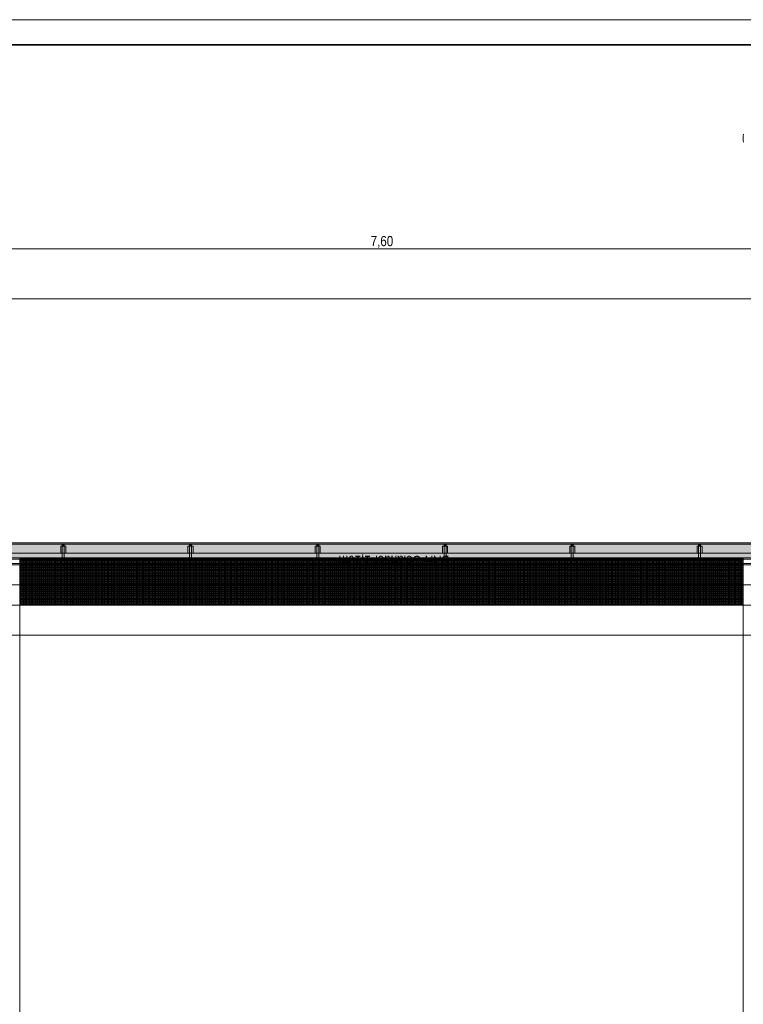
# Model space of a CAD drawing. Extents: x -720 to 300, y 62 to 1112.
# Tile 50 of 60: x -453 to -309, y 916 to 1112. Entities that reach past the tile are written whole.
import ezdxf
from ezdxf.lldxf.tags import DXFTag

# ---------------------------------------------------------------- set-up
doc = ezdxf.new("R2010")
doc.units = 0
doc.layers.get('0').update_dxf_attribs({"lineweight": 13})
for name, color, linetype, lineweight, true_color in [('30 -36 Dächer- 3 Dachbeläge', 9, 'Continuous', 15, 0x808080), ('30 -36 Dächer- 4 Dachbekleidungen', 9, 'Continuous', 9, 0x808080), ('60- 61 allgemeine Ausstattung- 4 Terrassen', 9, 'Continuous', 9, 0x808080), ('70 -72 Beschriftung- 1 Beschriftung allgemein', 7, 'Continuous', 9, 0xff6633), ('70 -76 Bemaßung- 2 Allgemein', 9, 'Continuous', 5, 0x808080)]:
    doc.layers.add(name, color=color, linetype=linetype, lineweight=lineweight, true_color=true_color)
for name, color, linetype, lineweight in [('40 -41 Abwasser_Wasser_Gas- 2 Wasser-1', 7, 'Continuous', 15), ('70 -71 Achsen- 1 Gebäudeachsen', 7, 'STRICHPUNKT2-A06DN9U3MF', 18), ('iwb_Plankopf Rahmen', 7, 'Continuous', 35), ('Keine', 7, 'Continuous', 9)]:
    doc.layers.add(name, color=color, linetype=linetype, lineweight=lineweight)
doc.styles.get("Standard").update_dxf_attribs({"font": 'ARIALN.TTF'})
tags = doc.linetypes.add('STRICHPUNKT2-A06DN9U3MF', pattern=[12.7, 6.35, -3.175, 0, -3.175]).pattern_tags.tags
tags[10:11] = [DXFTag(74, 4), DXFTag(75, 0), DXFTag(340, '0'), DXFTag(46, 0.0), DXFTag(50, 0.0), DXFTag(44, 0.0), DXFTag(45, 0.0)]
tags[8:9] = [DXFTag(74, 4), DXFTag(75, 0), DXFTag(340, '0'), DXFTag(46, 0.0), DXFTag(50, 0.0), DXFTag(44, 0.0), DXFTag(45, 0.0)]
tags[6:7] = [DXFTag(74, 4), DXFTag(75, 0), DXFTag(340, '0'), DXFTag(46, 0.0), DXFTag(50, 0.0), DXFTag(44, 0.0), DXFTag(45, 0.0)]
tags[4:5] = [DXFTag(74, 4), DXFTag(75, 0), DXFTag(340, '0'), DXFTag(46, 0.0), DXFTag(50, 0.0), DXFTag(44, 0.0), DXFTag(45, 0.0)]

# ---------------------------------------------------------------- blocks, each defined once
blk = doc.blocks.new('Referenz-A06DN9U5MF')
at = {"layer": '30 -36 Dächer- 3 Dachbeläge', "color": 0, "linetype": 'Continuous', "ltscale": 0.15}
for p, q in [((76.46, 1008.31), (-600.45, 1008.31)), ((-600.45, 1005.31), (76.46, 1005.31))]:
    blk.add_line(p, q, dxfattribs=at)
at = {"layer": '30 -36 Dächer- 3 Dachbeläge', "color": 0, "lineweight": 9}
for p, q in [((-444.38, 1007.61), (-444.38, 1008.01)), ((-443.98, 1007.61), (-444.38, 1007.61)), ((-443.98, 1008.01), (-443.98, 1007.61)), ((-419.05, 1007.61), (-419.05, 1008.01)), ((-418.65, 1007.61), (-419.05, 1007.61)), ((-418.65, 1008.01), (-418.65, 1007.61)), ((-393.72, 1007.61), (-393.72, 1008.01)), ((-393.32, 1007.61), (-393.72, 1007.61)), ((-393.32, 1008.01), (-393.32, 1007.61)), ((-368.38, 1007.61), (-368.38, 1008.01)), ((-367.98, 1007.61), (-368.38, 1007.61)), ((-367.98, 1008.01), (-367.98, 1007.61)), ((-343.05, 1007.61), (-343.05, 1008.01)), ((-342.65, 1007.61), (-343.05, 1007.61)), ((-342.65, 1008.01), (-342.65, 1007.61)), ((-317.72, 1007.61), (-317.72, 1008.01)), ((-317.32, 1007.61), (-317.72, 1007.61)), ((-317.32, 1008.01), (-317.32, 1007.61))]:
    blk.add_line(p, q, dxfattribs=at)
at = {"layer": '30 -36 Dächer- 3 Dachbeläge', "color": 0, "lineweight": 0}
for points in [[(-600.45, 1005.31), (-600.45, 1008.31), (76.46, 1006.98)], [(76.46, 1006.98), (-600.45, 1008.31), (76.46, 1008.31)], [(-444.38, 1007.61), (-443.98, 1007.61), (-444.38, 1008.01)], [(-444.38, 1008.01), (-443.98, 1007.61), (-443.98, 1008.01)], [(-419.05, 1007.61), (-418.65, 1007.61), (-419.05, 1008.01)], [(-419.05, 1008.01), (-418.65, 1007.61), (-418.65, 1008.01)], [(-393.72, 1007.61), (-393.32, 1007.61), (-393.72, 1008.01)], [(-393.72, 1008.01), (-393.32, 1007.61), (-393.32, 1008.01)], [(-368.38, 1007.61), (-367.98, 1007.61), (-368.38, 1008.01)], [(-368.38, 1008.01), (-367.98, 1007.61), (-367.98, 1008.01)], [(-343.05, 1007.61), (-342.65, 1007.61), (-343.05, 1008.01)], [(-343.05, 1008.01), (-342.65, 1007.61), (-342.65, 1008.01)], [(-317.72, 1007.61), (-317.32, 1007.61), (-317.72, 1008.01)], [(-317.72, 1008.01), (-317.32, 1007.61), (-317.32, 1008.01)], [(-600.45, 1005.31), (76.46, 1006.98), (76.46, 1005.31)]]:
    blk.add_solid(points, dxfattribs=at)
at = {"layer": '30 -36 Dächer- 4 Dachbekleidungen', "color": 0, "linetype": 'Continuous', "ltscale": 0.13}
for p, q in [((76.46, 1008.01), (-600.45, 1008.01)), ((-444.68, 1006.21), (-444.68, 1007.61)), ((-444.68, 1007.61), (-444.38, 1007.61)), ((-443.98, 1007.61), (-444.38, 1007.61)), ((-444.38, 1007.61), (-444.38, 1006.21)), ((-443.98, 1006.21), (-443.98, 1007.61)), ((-443.68, 1007.61), (-443.98, 1007.61)), ((-443.68, 1006.21), (-443.68, 1007.61)), ((-419.35, 1006.21), (-419.35, 1007.61)), ((-419.35, 1007.61), (-419.05, 1007.61)), ((-418.65, 1007.61), (-419.05, 1007.61)), ((-419.05, 1007.61), (-419.05, 1006.21)), ((-418.65, 1006.21), (-418.65, 1007.61)), ((-418.35, 1007.61), (-418.65, 1007.61)), ((-418.35, 1006.21), (-418.35, 1007.61)), ((-394.02, 1006.21), (-394.02, 1007.61)), ((-394.02, 1007.61), (-393.72, 1007.61)), ((-393.32, 1007.61), (-393.72, 1007.61)), ((-393.72, 1007.61), (-393.72, 1006.21)), ((-393.32, 1006.21), (-393.32, 1007.61)), ((-393.02, 1007.61), (-393.32, 1007.61)), ((-393.02, 1006.21), (-393.02, 1007.61)), ((-368.68, 1006.21), (-368.68, 1007.61)), ((-368.68, 1007.61), (-368.38, 1007.61)), ((-367.98, 1007.61), (-368.38, 1007.61)), ((-368.38, 1007.61), (-368.38, 1006.21)), ((-367.98, 1006.21), (-367.98, 1007.61)), ((-367.68, 1007.61), (-367.98, 1007.61)), ((-367.68, 1006.21), (-367.68, 1007.61)), ((-343.35, 1006.21), (-343.35, 1007.61)), ((-343.35, 1007.61), (-343.05, 1007.61)), ((-342.65, 1007.61), (-343.05, 1007.61)), ((-343.05, 1007.61), (-343.05, 1006.21)), ((-342.65, 1006.21), (-342.65, 1007.61)), ((-342.35, 1007.61), (-342.65, 1007.61)), ((-342.35, 1006.21), (-342.35, 1007.61)), ((-318.02, 1006.21), (-318.02, 1007.61)), ((-318.02, 1007.61), (-317.72, 1007.61)), ((-317.32, 1007.61), (-317.72, 1007.61)), ((-317.72, 1007.61), (-317.72, 1006.21)), ((-317.32, 1006.21), (-317.32, 1007.61)), ((-317.02, 1007.61), (-317.32, 1007.61)), ((-317.02, 1006.21), (-317.02, 1007.61)), ((-600.45, 1006.21), (76.46, 1006.21)), ((-444.38, 1005.01), (-444.38, 1006.21)), ((-443.98, 1006.21), (-443.98, 1005.01)), ((-419.05, 1005.01), (-419.05, 1006.21)), ((-418.65, 1006.21), (-418.65, 1005.01)), ((-393.72, 1005.01), (-393.72, 1006.21)), ((-393.32, 1006.21), (-393.32, 1005.01)), ((-368.38, 1005.01), (-368.38, 1006.21)), ((-367.98, 1006.21), (-367.98, 1005.01)), ((-343.05, 1005.01), (-343.05, 1006.21)), ((-342.65, 1006.21), (-342.65, 1005.01)), ((-317.72, 1005.01), (-317.72, 1006.21)), ((-317.32, 1006.21), (-317.32, 1005.01)), ((76.46, 1005.01), (-600.45, 1005.01)), ((-600.45, 1004.21), (76.46, 1004.21)), ((-443.98, 1005.01), (-444.38, 1005.01)), ((-418.65, 1005.01), (-419.05, 1005.01)), ((-393.32, 1005.01), (-393.72, 1005.01)), ((-367.98, 1005.01), (-368.38, 1005.01)), ((-342.65, 1005.01), (-343.05, 1005.01)), ((-317.32, 1005.01), (-317.72, 1005.01))]:
    blk.add_line(p, q, dxfattribs=at)
at = {"layer": '40 -41 Abwasser_Wasser_Gas- 2 Wasser-1', "color": 0, "linetype": 'Continuous', "lineweight": 9, "ltscale": 0.13}
for p, q in [((-596.91, 995.91), (76.46, 995.91)), ((76.46, 989.91), (-596.91, 989.91))]:
    blk.add_line(p, q, dxfattribs=at)
at = {"layer": '60- 61 allgemeine Ausstattung- 4 Terrassen', "color": 0, "linetype": 'Continuous', "ltscale": 0.13}
for p, q in [((-460.85, 1003.91), (-452.85, 1003.91)), ((-452.85, 1003.91), (-452.85, 770.91)), ((-452.85, 1003.91), (-308.85, 1003.91)), ((-452.85, 1000.31), (-452.85, 1003.91)), ((-308.85, 1003.91), (-300.85, 1003.91)), ((-308.85, 770.91), (-308.85, 1003.91)), ((-308.85, 1003.91), (-308.85, 1000.31)), ((-308.85, 1000.31), (-452.85, 1000.31))]:
    blk.add_line(p, q, dxfattribs=at)
at = {"layer": '60- 61 allgemeine Ausstattung- 4 Terrassen', "color": 0}
for p, q in [((-452.85, 1005.31), (-308.85, 1005.31)), ((-452.85, 995.91), (-452.85, 1005.31)), ((-452.85, 1005.16), (-308.85, 1005.16)), ((-452.85, 1004.92), (-308.85, 1004.92)), ((-452.85, 1004.68), (-308.85, 1004.68)), ((-452.85, 1004.44), (-308.85, 1004.44)), ((-452.85, 1004.2), (-308.85, 1004.2)), ((-452.85, 1003.96), (-308.85, 1003.96)), ((-452.85, 1003.72), (-308.85, 1003.72)), ((-452.67, 995.91), (-452.67, 1005.31)), ((-452.43, 995.91), (-452.43, 1005.31)), ((-452.19, 995.91), (-452.19, 1005.31)), ((-451.95, 995.91), (-451.95, 1005.31)), ((-451.71, 995.91), (-451.71, 1005.31)), ((-451.47, 995.91), (-451.47, 1005.31)), ((-451.23, 995.91), (-451.23, 1005.31)), ((-450.99, 995.91), (-450.99, 1005.31)), ((-450.75, 995.91), (-450.75, 1005.31)), ((-450.51, 995.91), (-450.51, 1005.31)), ((-450.27, 995.91), (-450.27, 1005.31)), ((-450.03, 995.91), (-450.03, 1005.31)), ((-449.79, 995.91), (-449.79, 1005.31)), ((-449.55, 995.91), (-449.55, 1005.31)), ((-449.31, 995.91), (-449.31, 1005.31)), ((-449.07, 995.91), (-449.07, 1005.31)), ((-448.83, 995.91), (-448.83, 1005.31)), ((-448.59, 995.91), (-448.59, 1005.31)), ((-448.35, 995.91), (-448.35, 1005.31)), ((-448.11, 995.91), (-448.11, 1005.31)), ((-447.87, 995.91), (-447.87, 1005.31)), ((-447.63, 995.91), (-447.63, 1005.31)), ((-447.39, 995.91), (-447.39, 1005.31)), ((-447.15, 995.91), (-447.15, 1005.31)), ((-446.91, 995.91), (-446.91, 1005.31)), ((-446.67, 995.91), (-446.67, 1005.31)), ((-446.43, 995.91), (-446.43, 1005.31)), ((-446.19, 995.91), (-446.19, 1005.31)), ((-445.95, 995.91), (-445.95, 1005.31)), ((-445.71, 995.91), (-445.71, 1005.31)), ((-445.47, 995.91), (-445.47, 1005.31)), ((-445.23, 995.91), (-445.23, 1005.31)), ((-444.99, 995.91), (-444.99, 1005.31)), ((-444.75, 995.91), (-444.75, 1005.31)), ((-444.51, 995.91), (-444.51, 1005.31)), ((-444.27, 995.91), (-444.27, 1005.31)), ((-444.03, 995.91), (-444.03, 1005.31)), ((-443.79, 995.91), (-443.79, 1005.31)), ((-443.55, 995.91), (-443.55, 1005.31)), ((-443.31, 995.91), (-443.31, 1005.31)), ((-443.07, 995.91), (-443.07, 1005.31)), ((-442.83, 995.91), (-442.83, 1005.31)), ((-442.59, 995.91), (-442.59, 1005.31)), ((-442.35, 995.91), (-442.35, 1005.31)), ((-442.11, 995.91), (-442.11, 1005.31)), ((-441.87, 995.91), (-441.87, 1005.31)), ((-441.63, 995.91), (-441.63, 1005.31)), ((-441.39, 995.91), (-441.39, 1005.31)), ((-441.15, 995.91), (-441.15, 1005.31)), ((-440.91, 995.91), (-440.91, 1005.31)), ((-440.67, 995.91), (-440.67, 1005.31)), ((-440.43, 995.91), (-440.43, 1005.31)), ((-440.19, 995.91), (-440.19, 1005.31)), ((-439.95, 995.91), (-439.95, 1005.31)), ((-439.71, 995.91), (-439.71, 1005.31)), ((-439.47, 995.91), (-439.47, 1005.31)), ((-439.23, 995.91), (-439.23, 1005.31)), ((-438.99, 995.91), (-438.99, 1005.31)), ((-438.75, 995.91), (-438.75, 1005.31)), ((-438.51, 995.91), (-438.51, 1005.31)), ((-438.27, 995.91), (-438.27, 1005.31)), ((-438.03, 995.91), (-438.03, 1005.31)), ((-437.79, 995.91), (-437.79, 1005.31)), ((-437.55, 995.91), (-437.55, 1005.31)), ((-437.31, 995.91), (-437.31, 1005.31)), ((-437.07, 995.91), (-437.07, 1005.31)), ((-436.83, 995.91), (-436.83, 1005.31)), ((-436.59, 995.91), (-436.59, 1005.31)), ((-436.35, 995.91), (-436.35, 1005.31)), ((-436.11, 995.91), (-436.11, 1005.31)), ((-435.87, 995.91), (-435.87, 1005.31)), ((-435.63, 995.91), (-435.63, 1005.31)), ((-435.39, 995.91), (-435.39, 1005.31)), ((-435.15, 995.91), (-435.15, 1005.31)), ((-434.91, 995.91), (-434.91, 1005.31)), ((-434.67, 995.91), (-434.67, 1005.31)), ((-434.43, 995.91), (-434.43, 1005.31)), ((-434.19, 995.91), (-434.19, 1005.31)), ((-433.95, 995.91), (-433.95, 1005.31)), ((-433.71, 995.91), (-433.71, 1005.31)), ((-433.47, 995.91), (-433.47, 1005.31)), ((-433.23, 995.91), (-433.23, 1005.31)), ((-432.99, 995.91), (-432.99, 1005.31)), ((-432.75, 995.91), (-432.75, 1005.31)), ((-432.51, 995.91), (-432.51, 1005.31)), ((-432.27, 995.91), (-432.27, 1005.31)), ((-432.03, 995.91), (-432.03, 1005.31)), ((-431.79, 995.91), (-431.79, 1005.31)), ((-431.55, 995.91), (-431.55, 1005.31)), ((-431.31, 995.91), (-431.31, 1005.31)), ((-431.07, 995.91), (-431.07, 1005.31)), ((-430.83, 995.91), (-430.83, 1005.31)), ((-430.59, 995.91), (-430.59, 1005.31)), ((-430.35, 995.91), (-430.35, 1005.31)), ((-430.11, 995.91), (-430.11, 1005.31)), ((-429.87, 995.91), (-429.87, 1005.31)), ((-429.63, 995.91), (-429.63, 1005.31)), ((-429.39, 995.91), (-429.39, 1005.31)), ((-429.15, 995.91), (-429.15, 1005.31)), ((-428.91, 995.91), (-428.91, 1005.31)), ((-428.67, 995.91), (-428.67, 1005.31)), ((-428.43, 995.91), (-428.43, 1005.31)), ((-428.19, 995.91), (-428.19, 1005.31)), ((-427.95, 995.91), (-427.95, 1005.31)), ((-427.71, 995.91), (-427.71, 1005.31)), ((-427.47, 995.91), (-427.47, 1005.31)), ((-427.23, 995.91), (-427.23, 1005.31)), ((-426.99, 995.91), (-426.99, 1005.31)), ((-426.75, 995.91), (-426.75, 1005.31)), ((-426.51, 995.91), (-426.51, 1005.31)), ((-426.27, 995.91), (-426.27, 1005.31)), ((-426.03, 995.91), (-426.03, 1005.31)), ((-425.79, 995.91), (-425.79, 1005.31)), ((-425.55, 995.91), (-425.55, 1005.31)), ((-425.31, 995.91), (-425.31, 1005.31)), ((-425.07, 995.91), (-425.07, 1005.31)), ((-424.83, 995.91), (-424.83, 1005.31)), ((-424.59, 995.91), (-424.59, 1005.31)), ((-424.35, 995.91), (-424.35, 1005.31)), ((-424.11, 995.91), (-424.11, 1005.31)), ((-423.87, 995.91), (-423.87, 1005.31)), ((-423.63, 995.91), (-423.63, 1005.31)), ((-423.39, 995.91), (-423.39, 1005.31)), ((-423.15, 995.91), (-423.15, 1005.31)), ((-422.91, 995.91), (-422.91, 1005.31)), ((-422.67, 995.91), (-422.67, 1005.31)), ((-422.43, 995.91), (-422.43, 1005.31)), ((-422.19, 995.91), (-422.19, 1005.31)), ((-421.95, 995.91), (-421.95, 1005.31)), ((-421.71, 995.91), (-421.71, 1005.31)), ((-421.47, 995.91), (-421.47, 1005.31)), ((-421.23, 995.91), (-421.23, 1005.31)), ((-420.99, 995.91), (-420.99, 1005.31)), ((-420.75, 995.91), (-420.75, 1005.31)), ((-420.51, 995.91), (-420.51, 1005.31)), ((-420.27, 995.91), (-420.27, 1005.31)), ((-420.03, 995.91), (-420.03, 1005.31)), ((-419.79, 995.91), (-419.79, 1005.31)), ((-419.55, 995.91), (-419.55, 1005.31)), ((-419.31, 995.91), (-419.31, 1005.31)), ((-419.07, 995.91), (-419.07, 1005.31)), ((-418.83, 995.91), (-418.83, 1005.31)), ((-418.59, 995.91), (-418.59, 1005.31)), ((-418.35, 995.91), (-418.35, 1005.31)), ((-418.11, 995.91), (-418.11, 1005.31)), ((-417.87, 995.91), (-417.87, 1005.31)), ((-417.63, 995.91), (-417.63, 1005.31)), ((-417.39, 995.91), (-417.39, 1005.31)), ((-417.15, 995.91), (-417.15, 1005.31)), ((-416.91, 995.91), (-416.91, 1005.31)), ((-416.67, 995.91), (-416.67, 1005.31)), ((-416.43, 995.91), (-416.43, 1005.31)), ((-416.19, 995.91), (-416.19, 1005.31)), ((-415.95, 995.91), (-415.95, 1005.31)), ((-415.71, 995.91), (-415.71, 1005.31)), ((-415.47, 995.91), (-415.47, 1005.31)), ((-415.23, 995.91), (-415.23, 1005.31)), ((-414.99, 995.91), (-414.99, 1005.31)), ((-414.75, 995.91), (-414.75, 1005.31)), ((-414.51, 995.91), (-414.51, 1005.31)), ((-414.27, 995.91), (-414.27, 1005.31)), ((-414.03, 995.91), (-414.03, 1005.31)), ((-413.79, 995.91), (-413.79, 1005.31)), ((-413.55, 995.91), (-413.55, 1005.31)), ((-413.31, 995.91), (-413.31, 1005.31)), ((-413.07, 995.91), (-413.07, 1005.31)), ((-412.83, 995.91), (-412.83, 1005.31)), ((-412.59, 995.91), (-412.59, 1005.31)), ((-412.35, 995.91), (-412.35, 1005.31)), ((-412.11, 995.91), (-412.11, 1005.31)), ((-411.87, 995.91), (-411.87, 1005.31)), ((-411.63, 995.91), (-411.63, 1005.31)), ((-411.39, 995.91), (-411.39, 1005.31)), ((-411.15, 995.91), (-411.15, 1005.31)), ((-410.91, 995.91), (-410.91, 1005.31)), ((-410.67, 995.91), (-410.67, 1005.31)), ((-410.43, 995.91), (-410.43, 1005.31)), ((-410.19, 995.91), (-410.19, 1005.31)), ((-409.95, 995.91), (-409.95, 1005.31)), ((-409.71, 995.91), (-409.71, 1005.31)), ((-409.47, 995.91), (-409.47, 1005.31)), ((-409.23, 995.91), (-409.23, 1005.31)), ((-408.99, 995.91), (-408.99, 1005.31)), ((-408.75, 995.91), (-408.75, 1005.31)), ((-408.51, 995.91), (-408.51, 1005.31)), ((-408.27, 995.91), (-408.27, 1005.31)), ((-408.03, 995.91), (-408.03, 1005.31)), ((-407.79, 995.91), (-407.79, 1005.31)), ((-407.55, 995.91), (-407.55, 1005.31)), ((-407.31, 995.91), (-407.31, 1005.31)), ((-407.07, 995.91), (-407.07, 1005.31)), ((-406.83, 995.91), (-406.83, 1005.31)), ((-406.59, 995.91), (-406.59, 1005.31)), ((-406.35, 995.91), (-406.35, 1005.31)), ((-406.11, 995.91), (-406.11, 1005.31)), ((-405.87, 995.91), (-405.87, 1005.31)), ((-405.63, 995.91), (-405.63, 1005.31)), ((-405.39, 995.91), (-405.39, 1005.31)), ((-405.15, 995.91), (-405.15, 1005.31)), ((-404.91, 995.91), (-404.91, 1005.31)), ((-404.67, 995.91), (-404.67, 1005.31)), ((-404.43, 995.91), (-404.43, 1005.31)), ((-404.19, 995.91), (-404.19, 1005.31)), ((-403.95, 995.91), (-403.95, 1005.31)), ((-403.71, 995.91), (-403.71, 1005.31)), ((-403.47, 995.91), (-403.47, 1005.31)), ((-403.23, 995.91), (-403.23, 1005.31)), ((-402.99, 995.91), (-402.99, 1005.31)), ((-402.75, 995.91), (-402.75, 1005.31)), ((-402.51, 995.91), (-402.51, 1005.31)), ((-402.27, 995.91), (-402.27, 1005.31)), ((-402.03, 995.91), (-402.03, 1005.31)), ((-401.79, 995.91), (-401.79, 1005.31)), ((-401.55, 995.91), (-401.55, 1005.31)), ((-401.31, 995.91), (-401.31, 1005.31)), ((-401.07, 995.91), (-401.07, 1005.31)), ((-400.83, 995.91), (-400.83, 1005.31)), ((-400.59, 995.91), (-400.59, 1005.31)), ((-400.35, 995.91), (-400.35, 1005.31)), ((-400.11, 995.91), (-400.11, 1005.31)), ((-399.87, 995.91), (-399.87, 1005.31)), ((-399.63, 995.91), (-399.63, 1005.31)), ((-399.39, 995.91), (-399.39, 1005.31)), ((-399.15, 995.91), (-399.15, 1005.31)), ((-398.91, 995.91), (-398.91, 1005.31)), ((-398.67, 995.91), (-398.67, 1005.31)), ((-398.43, 995.91), (-398.43, 1005.31)), ((-398.19, 995.91), (-398.19, 1005.31)), ((-397.95, 995.91), (-397.95, 1005.31)), ((-397.71, 995.91), (-397.71, 1005.31)), ((-397.47, 995.91), (-397.47, 1005.31)), ((-397.23, 995.91), (-397.23, 1005.31)), ((-396.99, 995.91), (-396.99, 1005.31)), ((-396.75, 995.91), (-396.75, 1005.31)), ((-396.51, 995.91), (-396.51, 1005.31)), ((-396.27, 995.91), (-396.27, 1005.31)), ((-396.03, 995.91), (-396.03, 1005.31)), ((-395.79, 995.91), (-395.79, 1005.31)), ((-395.55, 995.91), (-395.55, 1005.31)), ((-395.31, 995.91), (-395.31, 1005.31)), ((-395.07, 995.91), (-395.07, 1005.31)), ((-394.83, 995.91), (-394.83, 1005.31)), ((-394.59, 995.91), (-394.59, 1005.31)), ((-394.35, 995.91), (-394.35, 1005.31)), ((-394.11, 995.91), (-394.11, 1005.31)), ((-393.87, 995.91), (-393.87, 1005.31)), ((-393.63, 995.91), (-393.63, 1005.31)), ((-393.39, 995.91), (-393.39, 1005.31)), ((-393.15, 995.91), (-393.15, 1005.31)), ((-392.91, 995.91), (-392.91, 1005.31)), ((-392.67, 995.91), (-392.67, 1005.31)), ((-392.43, 995.91), (-392.43, 1005.31)), ((-392.19, 995.91), (-392.19, 1005.31)), ((-391.95, 995.91), (-391.95, 1005.31)), ((-391.71, 995.91), (-391.71, 1005.31)), ((-391.47, 995.91), (-391.47, 1005.31)), ((-391.23, 995.91), (-391.23, 1005.31)), ((-390.99, 995.91), (-390.99, 1005.31)), ((-390.75, 995.91), (-390.75, 1005.31)), ((-390.51, 995.91), (-390.51, 1005.31)), ((-390.27, 995.91), (-390.27, 1005.31)), ((-390.03, 995.91), (-390.03, 1005.31)), ((-389.79, 995.91), (-389.79, 1005.31)), ((-389.55, 995.91), (-389.55, 1005.31)), ((-389.31, 995.91), (-389.31, 1005.31)), ((-389.07, 995.91), (-389.07, 1005.31)), ((-388.83, 995.91), (-388.83, 1005.31)), ((-388.59, 995.91), (-388.59, 1005.31)), ((-388.35, 995.91), (-388.35, 1005.31)), ((-388.11, 995.91), (-388.11, 1005.31)), ((-387.87, 995.91), (-387.87, 1005.31)), ((-387.63, 995.91), (-387.63, 1005.31)), ((-387.39, 995.91), (-387.39, 1005.31)), ((-387.15, 995.91), (-387.15, 1005.31)), ((-386.91, 995.91), (-386.91, 1005.31)), ((-386.67, 995.91), (-386.67, 1005.31)), ((-386.43, 995.91), (-386.43, 1005.31)), ((-386.19, 995.91), (-386.19, 1005.31)), ((-385.95, 995.91), (-385.95, 1005.31)), ((-385.71, 995.91), (-385.71, 1005.31)), ((-385.47, 995.91), (-385.47, 1005.31)), ((-385.23, 995.91), (-385.23, 1005.31)), ((-384.99, 995.91), (-384.99, 1005.31)), ((-384.75, 995.91), (-384.75, 1005.31)), ((-384.51, 995.91), (-384.51, 1005.31)), ((-384.27, 995.91), (-384.27, 1005.31)), ((-384.03, 995.91), (-384.03, 1005.31)), ((-383.79, 995.91), (-383.79, 1005.31)), ((-383.55, 995.91), (-383.55, 1005.31)), ((-383.31, 995.91), (-383.31, 1005.31)), ((-383.07, 995.91), (-383.07, 1005.31)), ((-382.83, 995.91), (-382.83, 1005.31)), ((-382.59, 995.91), (-382.59, 1005.31)), ((-382.35, 995.91), (-382.35, 1005.31)), ((-382.11, 995.91), (-382.11, 1005.31)), ((-381.87, 995.91), (-381.87, 1005.31)), ((-381.63, 995.91), (-381.63, 1005.31)), ((-381.39, 995.91), (-381.39, 1005.31)), ((-381.15, 995.91), (-381.15, 1005.31)), ((-380.91, 995.91), (-380.91, 1005.31)), ((-380.67, 995.91), (-380.67, 1005.31)), ((-380.43, 995.91), (-380.43, 1005.31)), ((-380.19, 995.91), (-380.19, 1005.31)), ((-379.95, 995.91), (-379.95, 1005.31)), ((-379.71, 995.91), (-379.71, 1005.31)), ((-379.47, 995.91), (-379.47, 1005.31)), ((-379.23, 995.91), (-379.23, 1005.31)), ((-378.99, 995.91), (-378.99, 1005.31)), ((-378.75, 995.91), (-378.75, 1005.31)), ((-378.51, 995.91), (-378.51, 1005.31)), ((-378.27, 995.91), (-378.27, 1005.31)), ((-378.03, 995.91), (-378.03, 1005.31)), ((-377.79, 995.91), (-377.79, 1005.31)), ((-377.55, 995.91), (-377.55, 1005.31)), ((-377.31, 995.91), (-377.31, 1005.31)), ((-377.07, 995.91), (-377.07, 1005.31)), ((-376.83, 995.91), (-376.83, 1005.31)), ((-376.59, 995.91), (-376.59, 1005.31)), ((-376.35, 995.91), (-376.35, 1005.31)), ((-376.11, 995.91), (-376.11, 1005.31)), ((-375.87, 995.91), (-375.87, 1005.31)), ((-375.63, 995.91), (-375.63, 1005.31)), ((-375.39, 995.91), (-375.39, 1005.31)), ((-375.15, 995.91), (-375.15, 1005.31)), ((-374.91, 995.91), (-374.91, 1005.31)), ((-374.67, 995.91), (-374.67, 1005.31)), ((-374.43, 995.91), (-374.43, 1005.31)), ((-374.19, 995.91), (-374.19, 1005.31)), ((-373.95, 995.91), (-373.95, 1005.31)), ((-373.71, 995.91), (-373.71, 1005.31)), ((-373.47, 995.91), (-373.47, 1005.31)), ((-373.23, 995.91), (-373.23, 1005.31)), ((-372.99, 995.91), (-372.99, 1005.31)), ((-372.75, 995.91), (-372.75, 1005.31)), ((-372.51, 995.91), (-372.51, 1005.31)), ((-372.27, 995.91), (-372.27, 1005.31)), ((-372.03, 995.91), (-372.03, 1005.31)), ((-371.79, 995.91), (-371.79, 1005.31)), ((-371.55, 995.91), (-371.55, 1005.31)), ((-371.31, 995.91), (-371.31, 1005.31)), ((-371.07, 995.91), (-371.07, 1005.31)), ((-370.83, 995.91), (-370.83, 1005.31)), ((-370.59, 995.91), (-370.59, 1005.31)), ((-370.35, 995.91), (-370.35, 1005.31)), ((-370.11, 995.91), (-370.11, 1005.31)), ((-369.87, 995.91), (-369.87, 1005.31)), ((-369.63, 995.91), (-369.63, 1005.31)), ((-369.39, 995.91), (-369.39, 1005.31)), ((-369.15, 995.91), (-369.15, 1005.31)), ((-368.91, 995.91), (-368.91, 1005.31)), ((-368.67, 995.91), (-368.67, 1005.31)), ((-368.43, 995.91), (-368.43, 1005.31)), ((-368.19, 995.91), (-368.19, 1005.31)), ((-367.95, 995.91), (-367.95, 1005.31)), ((-367.71, 995.91), (-367.71, 1005.31)), ((-367.47, 995.91), (-367.47, 1005.31)), ((-367.23, 995.91), (-367.23, 1005.31)), ((-366.99, 995.91), (-366.99, 1005.31)), ((-366.75, 995.91), (-366.75, 1005.31)), ((-366.51, 995.91), (-366.51, 1005.31)), ((-366.27, 995.91), (-366.27, 1005.31)), ((-366.03, 995.91), (-366.03, 1005.31)), ((-365.79, 995.91), (-365.79, 1005.31)), ((-365.55, 995.91), (-365.55, 1005.31)), ((-365.31, 995.91), (-365.31, 1005.31)), ((-365.07, 995.91), (-365.07, 1005.31)), ((-364.83, 995.91), (-364.83, 1005.31)), ((-364.59, 995.91), (-364.59, 1005.31)), ((-364.35, 995.91), (-364.35, 1005.31)), ((-364.11, 995.91), (-364.11, 1005.31)), ((-363.87, 995.91), (-363.87, 1005.31)), ((-363.63, 995.91), (-363.63, 1005.31)), ((-363.39, 995.91), (-363.39, 1005.31)), ((-363.15, 995.91), (-363.15, 1005.31)), ((-362.91, 995.91), (-362.91, 1005.31)), ((-362.67, 995.91), (-362.67, 1005.31)), ((-362.43, 995.91), (-362.43, 1005.31)), ((-362.19, 995.91), (-362.19, 1005.31)), ((-361.95, 995.91), (-361.95, 1005.31)), ((-361.71, 995.91), (-361.71, 1005.31)), ((-361.47, 995.91), (-361.47, 1005.31)), ((-361.23, 995.91), (-361.23, 1005.31)), ((-360.99, 995.91), (-360.99, 1005.31)), ((-360.75, 995.91), (-360.75, 1005.31)), ((-360.51, 995.91), (-360.51, 1005.31)), ((-360.27, 995.91), (-360.27, 1005.31)), ((-360.03, 995.91), (-360.03, 1005.31)), ((-359.79, 995.91), (-359.79, 1005.31)), ((-359.55, 995.91), (-359.55, 1005.31)), ((-359.31, 995.91), (-359.31, 1005.31)), ((-359.07, 995.91), (-359.07, 1005.31)), ((-358.83, 995.91), (-358.83, 1005.31)), ((-358.59, 995.91), (-358.59, 1005.31)), ((-358.35, 995.91), (-358.35, 1005.31)), ((-358.11, 995.91), (-358.11, 1005.31)), ((-357.87, 995.91), (-357.87, 1005.31)), ((-357.63, 995.91), (-357.63, 1005.31)), ((-357.39, 995.91), (-357.39, 1005.31)), ((-357.15, 995.91), (-357.15, 1005.31)), ((-356.91, 995.91), (-356.91, 1005.31)), ((-356.67, 995.91), (-356.67, 1005.31)), ((-356.43, 995.91), (-356.43, 1005.31)), ((-356.19, 995.91), (-356.19, 1005.31)), ((-355.95, 995.91), (-355.95, 1005.31)), ((-355.71, 995.91), (-355.71, 1005.31)), ((-355.47, 995.91), (-355.47, 1005.31)), ((-355.23, 995.91), (-355.23, 1005.31)), ((-354.99, 995.91), (-354.99, 1005.31)), ((-354.75, 995.91), (-354.75, 1005.31)), ((-354.51, 995.91), (-354.51, 1005.31)), ((-354.27, 995.91), (-354.27, 1005.31)), ((-354.03, 995.91), (-354.03, 1005.31)), ((-353.79, 995.91), (-353.79, 1005.31)), ((-353.55, 995.91), (-353.55, 1005.31)), ((-353.31, 995.91), (-353.31, 1005.31)), ((-353.07, 995.91), (-353.07, 1005.31)), ((-352.83, 995.91), (-352.83, 1005.31)), ((-352.59, 995.91), (-352.59, 1005.31)), ((-352.35, 995.91), (-352.35, 1005.31)), ((-352.11, 995.91), (-352.11, 1005.31)), ((-351.87, 995.91), (-351.87, 1005.31)), ((-351.63, 995.91), (-351.63, 1005.31)), ((-351.39, 995.91), (-351.39, 1005.31)), ((-351.15, 995.91), (-351.15, 1005.31)), ((-350.91, 995.91), (-350.91, 1005.31)), ((-350.67, 995.91), (-350.67, 1005.31)), ((-350.43, 995.91), (-350.43, 1005.31)), ((-350.19, 995.91), (-350.19, 1005.31)), ((-349.95, 995.91), (-349.95, 1005.31)), ((-349.71, 995.91), (-349.71, 1005.31)), ((-349.47, 995.91), (-349.47, 1005.31)), ((-349.23, 995.91), (-349.23, 1005.31)), ((-348.99, 995.91), (-348.99, 1005.31)), ((-348.75, 995.91), (-348.75, 1005.31)), ((-348.51, 995.91), (-348.51, 1005.31)), ((-348.27, 995.91), (-348.27, 1005.31)), ((-348.03, 995.91), (-348.03, 1005.31)), ((-347.79, 995.91), (-347.79, 1005.31)), ((-347.55, 995.91), (-347.55, 1005.31)), ((-347.31, 995.91), (-347.31, 1005.31)), ((-347.07, 995.91), (-347.07, 1005.31)), ((-346.83, 995.91), (-346.83, 1005.31)), ((-346.59, 995.91), (-346.59, 1005.31)), ((-346.35, 995.91), (-346.35, 1005.31)), ((-346.11, 995.91), (-346.11, 1005.31)), ((-345.87, 995.91), (-345.87, 1005.31)), ((-345.63, 995.91), (-345.63, 1005.31)), ((-345.39, 995.91), (-345.39, 1005.31)), ((-345.15, 995.91), (-345.15, 1005.31)), ((-344.91, 995.91), (-344.91, 1005.31)), ((-344.67, 995.91), (-344.67, 1005.31)), ((-344.43, 995.91), (-344.43, 1005.31)), ((-344.19, 995.91), (-344.19, 1005.31)), ((-343.95, 995.91), (-343.95, 1005.31)), ((-343.71, 995.91), (-343.71, 1005.31)), ((-343.47, 995.91), (-343.47, 1005.31)), ((-343.23, 995.91), (-343.23, 1005.31)), ((-342.99, 995.91), (-342.99, 1005.31)), ((-342.75, 995.91), (-342.75, 1005.31)), ((-342.51, 995.91), (-342.51, 1005.31)), ((-342.27, 995.91), (-342.27, 1005.31)), ((-342.03, 995.91), (-342.03, 1005.31)), ((-341.79, 995.91), (-341.79, 1005.31)), ((-341.55, 995.91), (-341.55, 1005.31)), ((-341.31, 995.91), (-341.31, 1005.31)), ((-341.07, 995.91), (-341.07, 1005.31)), ((-340.83, 995.91), (-340.83, 1005.31)), ((-340.59, 995.91), (-340.59, 1005.31)), ((-340.35, 995.91), (-340.35, 1005.31)), ((-340.11, 995.91), (-340.11, 1005.31)), ((-339.87, 995.91), (-339.87, 1005.31)), ((-339.63, 995.91), (-339.63, 1005.31)), ((-339.39, 995.91), (-339.39, 1005.31)), ((-339.15, 995.91), (-339.15, 1005.31)), ((-338.91, 995.91), (-338.91, 1005.31)), ((-338.67, 995.91), (-338.67, 1005.31)), ((-338.43, 995.91), (-338.43, 1005.31)), ((-338.19, 995.91), (-338.19, 1005.31)), ((-337.95, 995.91), (-337.95, 1005.31)), ((-337.71, 995.91), (-337.71, 1005.31)), ((-337.47, 995.91), (-337.47, 1005.31)), ((-337.23, 995.91), (-337.23, 1005.31)), ((-336.99, 995.91), (-336.99, 1005.31)), ((-336.75, 995.91), (-336.75, 1005.31)), ((-336.51, 995.91), (-336.51, 1005.31)), ((-336.27, 995.91), (-336.27, 1005.31)), ((-336.03, 995.91), (-336.03, 1005.31)), ((-335.79, 995.91), (-335.79, 1005.31)), ((-335.55, 995.91), (-335.55, 1005.31)), ((-335.31, 995.91), (-335.31, 1005.31)), ((-335.07, 995.91), (-335.07, 1005.31)), ((-334.83, 995.91), (-334.83, 1005.31)), ((-334.59, 995.91), (-334.59, 1005.31)), ((-334.35, 995.91), (-334.35, 1005.31)), ((-334.11, 995.91), (-334.11, 1005.31)), ((-333.87, 995.91), (-333.87, 1005.31)), ((-333.63, 995.91), (-333.63, 1005.31)), ((-333.39, 995.91), (-333.39, 1005.31)), ((-333.15, 995.91), (-333.15, 1005.31)), ((-332.91, 995.91), (-332.91, 1005.31)), ((-332.67, 995.91), (-332.67, 1005.31)), ((-332.43, 995.91), (-332.43, 1005.31)), ((-332.19, 995.91), (-332.19, 1005.31)), ((-331.95, 995.91), (-331.95, 1005.31)), ((-331.71, 995.91), (-331.71, 1005.31)), ((-331.47, 995.91), (-331.47, 1005.31)), ((-331.23, 995.91), (-331.23, 1005.31)), ((-330.99, 995.91), (-330.99, 1005.31)), ((-330.75, 995.91), (-330.75, 1005.31)), ((-330.51, 995.91), (-330.51, 1005.31)), ((-330.27, 995.91), (-330.27, 1005.31)), ((-330.03, 995.91), (-330.03, 1005.31)), ((-329.79, 995.91), (-329.79, 1005.31)), ((-329.55, 995.91), (-329.55, 1005.31)), ((-329.31, 995.91), (-329.31, 1005.31)), ((-329.07, 995.91), (-329.07, 1005.31)), ((-328.83, 995.91), (-328.83, 1005.31)), ((-328.59, 995.91), (-328.59, 1005.31)), ((-328.35, 995.91), (-328.35, 1005.31)), ((-328.11, 995.91), (-328.11, 1005.31)), ((-327.87, 995.91), (-327.87, 1005.31)), ((-327.63, 995.91), (-327.63, 1005.31)), ((-327.39, 995.91), (-327.39, 1005.31)), ((-327.15, 995.91), (-327.15, 1005.31)), ((-326.91, 995.91), (-326.91, 1005.31)), ((-326.67, 995.91), (-326.67, 1005.31)), ((-326.43, 995.91), (-326.43, 1005.31)), ((-326.19, 995.91), (-326.19, 1005.31)), ((-325.95, 995.91), (-325.95, 1005.31)), ((-325.71, 995.91), (-325.71, 1005.31)), ((-325.47, 995.91), (-325.47, 1005.31)), ((-325.23, 995.91), (-325.23, 1005.31)), ((-324.99, 995.91), (-324.99, 1005.31)), ((-324.75, 995.91), (-324.75, 1005.31)), ((-324.51, 995.91), (-324.51, 1005.31)), ((-324.27, 995.91), (-324.27, 1005.31)), ((-324.03, 995.91), (-324.03, 1005.31)), ((-323.79, 995.91), (-323.79, 1005.31)), ((-323.55, 995.91), (-323.55, 1005.31)), ((-323.31, 995.91), (-323.31, 1005.31)), ((-323.07, 995.91), (-323.07, 1005.31)), ((-322.83, 995.91), (-322.83, 1005.31)), ((-322.59, 995.91), (-322.59, 1005.31)), ((-322.35, 995.91), (-322.35, 1005.31)), ((-322.11, 995.91), (-322.11, 1005.31)), ((-321.87, 995.91), (-321.87, 1005.31)), ((-321.63, 995.91), (-321.63, 1005.31)), ((-321.39, 995.91), (-321.39, 1005.31)), ((-321.15, 995.91), (-321.15, 1005.31)), ((-320.91, 995.91), (-320.91, 1005.31)), ((-320.67, 995.91), (-320.67, 1005.31)), ((-320.43, 995.91), (-320.43, 1005.31)), ((-320.19, 995.91), (-320.19, 1005.31)), ((-319.95, 995.91), (-319.95, 1005.31)), ((-319.71, 995.91), (-319.71, 1005.31)), ((-319.47, 995.91), (-319.47, 1005.31)), ((-319.23, 995.91), (-319.23, 1005.31)), ((-318.99, 995.91), (-318.99, 1005.31)), ((-318.75, 995.91), (-318.75, 1005.31)), ((-318.51, 995.91), (-318.51, 1005.31)), ((-318.27, 995.91), (-318.27, 1005.31)), ((-318.03, 995.91), (-318.03, 1005.31)), ((-317.79, 995.91), (-317.79, 1005.31)), ((-317.55, 995.91), (-317.55, 1005.31)), ((-317.31, 995.91), (-317.31, 1005.31)), ((-317.07, 995.91), (-317.07, 1005.31)), ((-316.83, 995.91), (-316.83, 1005.31)), ((-316.59, 995.91), (-316.59, 1005.31)), ((-316.35, 995.91), (-316.35, 1005.31)), ((-316.11, 995.91), (-316.11, 1005.31)), ((-315.87, 995.91), (-315.87, 1005.31)), ((-315.63, 995.91), (-315.63, 1005.31)), ((-315.39, 995.91), (-315.39, 1005.31)), ((-315.15, 995.91), (-315.15, 1005.31)), ((-314.91, 995.91), (-314.91, 1005.31)), ((-314.67, 995.91), (-314.67, 1005.31)), ((-314.43, 995.91), (-314.43, 1005.31)), ((-314.19, 995.91), (-314.19, 1005.31)), ((-313.95, 995.91), (-313.95, 1005.31)), ((-313.71, 995.91), (-313.71, 1005.31)), ((-313.47, 995.91), (-313.47, 1005.31)), ((-313.23, 995.91), (-313.23, 1005.31)), ((-312.99, 995.91), (-312.99, 1005.31)), ((-312.75, 995.91), (-312.75, 1005.31)), ((-312.51, 995.91), (-312.51, 1005.31)), ((-312.27, 995.91), (-312.27, 1005.31)), ((-312.03, 995.91), (-312.03, 1005.31)), ((-311.79, 995.91), (-311.79, 1005.31)), ((-311.55, 995.91), (-311.55, 1005.31)), ((-311.31, 995.91), (-311.31, 1005.31)), ((-311.07, 995.91), (-311.07, 1005.31)), ((-310.83, 995.91), (-310.83, 1005.31)), ((-310.59, 995.91), (-310.59, 1005.31)), ((-310.35, 995.91), (-310.35, 1005.31)), ((-310.11, 995.91), (-310.11, 1005.31)), ((-309.87, 995.91), (-309.87, 1005.31)), ((-309.63, 995.91), (-309.63, 1005.31)), ((-309.39, 995.91), (-309.39, 1005.31)), ((-309.15, 995.91), (-309.15, 1005.31)), ((-308.91, 995.91), (-308.91, 1005.31)), ((-308.85, 1005.31), (-308.85, 995.91)), ((-452.85, 1003.48), (-308.85, 1003.48)), ((-452.85, 1003.24), (-308.85, 1003.24)), ((-452.85, 1003), (-308.85, 1003)), ((-452.85, 1002.76), (-308.85, 1002.76)), ((-452.85, 1002.52), (-308.85, 1002.52)), ((-452.85, 1002.28), (-308.85, 1002.28)), ((-452.85, 1002.04), (-308.85, 1002.04)), ((-452.85, 1001.8), (-308.85, 1001.8)), ((-452.85, 1001.56), (-308.85, 1001.56)), ((-452.85, 1001.32), (-308.85, 1001.32)), ((-452.85, 1001.08), (-308.85, 1001.08)), ((-452.85, 1000.84), (-308.85, 1000.84)), ((-452.85, 1000.6), (-308.85, 1000.6)), ((-452.85, 1000.36), (-308.85, 1000.36)), ((-452.85, 1000.12), (-308.85, 1000.12)), ((-452.85, 999.88), (-308.85, 999.88)), ((-452.85, 999.64), (-308.85, 999.64)), ((-452.85, 999.4), (-308.85, 999.4)), ((-452.85, 999.16), (-308.85, 999.16)), ((-452.85, 998.92), (-308.85, 998.92)), ((-452.85, 998.68), (-308.85, 998.68)), ((-452.85, 998.44), (-308.85, 998.44)), ((-452.85, 998.2), (-308.85, 998.2)), ((-452.85, 997.96), (-308.85, 997.96)), ((-452.85, 997.72), (-308.85, 997.72)), ((-452.85, 997.48), (-308.85, 997.48)), ((-452.85, 997.24), (-308.85, 997.24)), ((-452.85, 997), (-308.85, 997)), ((-452.85, 996.76), (-308.85, 996.76)), ((-452.85, 996.52), (-308.85, 996.52)), ((-452.85, 996.28), (-308.85, 996.28)), ((-452.85, 996.04), (-308.85, 996.04)), ((-308.85, 995.91), (-452.85, 995.91))]:
    blk.add_line(p, q, dxfattribs=at)
at = {"layer": '70 -71 Achsen- 1 Gebäudeachsen', "color": 0, "linetype": 'STRICHPUNKT2-A06DN9U3MF', "ltscale": 0.18}
blk.add_line((-682.49, 999.91), (76.46, 999.91), dxfattribs=at)
at = {"layer": '70 -76 Bemaßung- 2 Allgemein', "color": 0, "linetype": 'Continuous', "ltscale": 0.13}
for p, q in [((-305.91, 1066.85), (-455.79, 1066.85)), ((76.46, 1056.85), (-595.85, 1056.85))]:
    blk.add_line(p, q, dxfattribs=at)
at = {"layer": 'Keine', "color": 0, "linetype": 'Continuous', "ltscale": 0.13}
for p, q in [((-308.85, 1088.85), (-308.83, 1089.24)), ((-308.83, 1088.46), (-308.85, 1088.85)), ((-308.83, 1089.24), (-308.77, 1089.63)), ((-308.77, 1088.07), (-308.83, 1088.46))]:
    blk.add_line(p, q, dxfattribs=at)
at = {"layer": '70 -72 Beschriftung- 1 Beschriftung allgemein', "color": 0, "linetype": 'Continuous', "ltscale": 0.13, "insert": (-367.33, 1003.69), "char_height": 2.0138, "attachment_point": 1, "rotation": 180}
blk.add_mtext('{\\fArial Narrow;BRH Geländer 1,10m}', dxfattribs=at)
at = {"layer": '70 -76 Bemaßung- 2 Allgemein', "color": 0, "linetype": 'Continuous', "ltscale": 0.13, "insert": (-382.99, 1069.37), "char_height": 2.0138, "attachment_point": 1}
blk.add_mtext('{\\fArial Narrow;7,60}', dxfattribs=at)

msp = doc.modelspace()

# ---------------------------------------------------------------- linework, layer by layer
at = {"layer": 'iwb_Plankopf Rahmen', "color": 8, "lineweight": 13, "ltscale": 0.13, "true_color": 0x808080}
msp.add_lwpolyline([(300.35, 62.43), (-719.65, 62.43), (-719.65, 1112.43), (300.35, 1112.43), (300.35, 62.43)], close=True, dxfattribs=at)
at = {"layer": 'iwb_Plankopf Rahmen', "ltscale": 0.35}
msp.add_lwpolyline([(-699.65, 67.43), (-699.65, 1107.43), (295.35, 1107.43), (295.35, 67.43), (-599.65, 67.43), (-699.65, 67.43)], close=True, dxfattribs=at)

# ---------------------------------------------------------------- block references
at = {"color": 8, "lineweight": 13, "ltscale": 0.13, "true_color": 0x808080}
msp.add_blockref('Referenz-A06DN9U5MF', (0, 0), dxfattribs=at)

doc.saveas('drawing.dxf')
